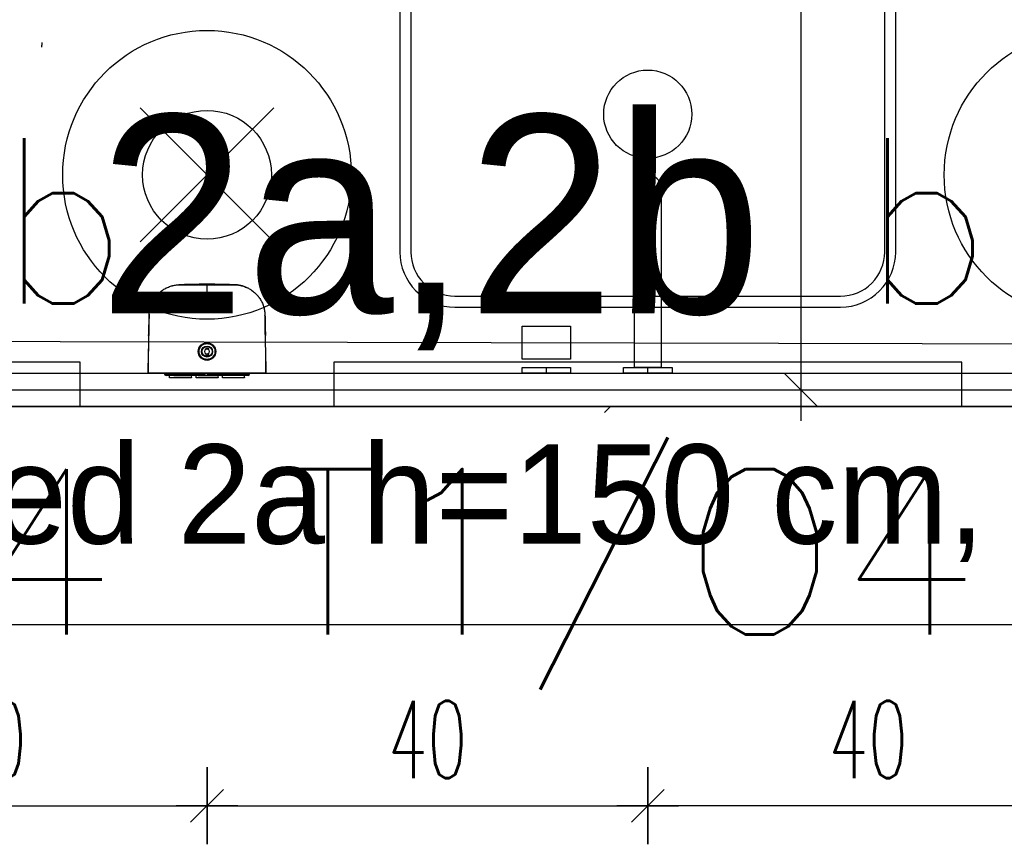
# Model space of a CAD drawing. Header units: centimetres. Extents: x -15121 to 30567, y -60641 to 0.
# Tile 214 of 256: x 10558 to 10648, y -25491 to -25416. Entities that reach past the tile are written whole.
import ezdxf
from ezdxf.enums import TextEntityAlignment as Align

# ---------------------------------------------------------------- set-up
doc = ezdxf.new("R2010")
doc.units = ezdxf.units.CM
doc.header["$LTSCALE"] = 60
for name, color, linetype in [('AIKA gniazdka łazienka', 7, 'Continuous'), ('AIKA lampy i wyłaczniki2', 150, 'Continuous'), ('AIKA lampy sanitariaty', 3, 'Continuous'), ('AIKA sanitariaty', 7, 'Continuous'), ('AIKA TYNK', 5, 'Continuous'), ('AIKA widoki wymiarowanie', 7, 'Continuous'), ('AIKA widokowe', 7, 'Continuous'), ('AIKA wymiarowanie gnaizdka rzut lobby', 7, 'Continuous'), ('AIKA ŚCIANA', 8, 'Continuous'), ('E_Gniazda wtyczkowe - Moc', 6, 'Continuous'), ('E_Gniazda wtyczkowe - Numer obwodu', 1, 'Continuous'), ('E_Gniazda wtyczkowe - Opis', 3, 'Continuous'), ('E_Oświetlenie - Numer obwodu', 1, 'Continuous'), ('E_Oświetlenie - Opis', 4, 'Continuous')]:
    doc.layers.add(name, color=color, linetype=linetype)
doc.styles.add('SIMPLEX', font='simplex', dxfattribs={"width": 0.85})
doc.styles.add('TableTextStyle', font='txt')
doc.styles.add('wymiar', font='txt.shx', dxfattribs={"width": 0.6})
doc.dimstyles.new('Dwudziestka', dxfattribs={"dimtxt": 7, "dimasz": 0.7, "dimexe": 5, "dimexo": 0, "dimgap": 2.5, "dimtad": 1, "dimtoh": 1, "dimdec": 3, "dimrnd": 0.5, "dimdsep": 46, "dimtxsty": 'wymiar', "dimblk": 'znacznik', "dimcen": 0, "dimdle": 5, "dimse1": 1, "dimse2": 1, "dimclrd": 256, "dimclre": 256, "dimclrt": 256, "dimadec": 0, "dimazin": 0, "dimtfac": 0.4, "dimtdec": 3, "dimtix": 1, "dimtofl": 0, "dimtmove": 2, "dimatfit": 3, "dimldrblk": 'znacznik', "dimfxl": 1, "dimtolj": 1, "dimarcsym": 0})

# ---------------------------------------------------------------- blocks, each defined once
blk = doc.blocks.new('SL umywalka 45')
at = {"layer": 'AIKA sanitariaty'}
for points in [[(-17.5, -17.5), (17.5, -17.5, 0.414214), (22.5, -12.5), (22.5, 12.5, 0.414214), (17.5, 17.5), (-17.5, 17.5, 0.414214), (-22.5, 12.5), (-22.5, -12.5, 0.414214)], [(-17.5, -16.5), (17.5, -16.5, 0.414214), (21.5, -12.5), (21.5, 12.5, 0.414214), (17.5, 16.5), (-17.5, 16.5, 0.414214), (-21.5, 12.5), (-21.5, -12.5, 0.414214)]]:
    blk.add_lwpolyline(points, format="xyb", close=True, dxfattribs=at)
blk.add_circle((0, 0), 4, dxfattribs=at)
blk = doc.blocks.new('E_Gniazdo Pojedyńcze 1-faz IP 44')
at = {"layer": 'E_Gniazda wtyczkowe - Moc', "style": 'SIMPLEX'}
blk.add_attdef('moc', text='', height=15, dxfattribs=at).set_placement((46.252, 24.3), align=Align.CENTER)
at = {"layer": 'E_Gniazda wtyczkowe - Numer obwodu', "style": 'SIMPLEX'}
blk.add_attdef('obwód', text='', height=15, dxfattribs=at).set_placement((-0.012, 45.53), align=Align.CENTER)
at = {"layer": 'E_Gniazda wtyczkowe - Opis', "style": 'SIMPLEX'}
blk.add_attdef('ilość', text='', height=12, dxfattribs=at).set_placement((-0.073, 27.558), align=Align.CENTER)
blk.add_attdef('h. montażu', (4.314, 3.877), '', height=10, dxfattribs=at)
blk = doc.blocks.new('opis lamp')
at = {"layer": 'E_Oświetlenie - Numer obwodu', "style": 'SIMPLEX'}
blk.add_attdef('OBWÓD', text='', height=15, dxfattribs=at).set_placement((-9.463, -1.177), align=Align.CENTER)
at = {"layer": 'E_Oświetlenie - Opis', "style": 'SIMPLEX'}
blk.add_attdef('OPIS1', (55.72, 42.771), '', height=15, dxfattribs=at)
blk = doc.blocks.new('SL dozownik góra')
at = {"layer": 'AIKA widokowe'}
for p, q in [((-9.48, -0.03), (-9.48, 0.01)), ((-9.38, -0.03), (-9.38, 0.01)), ((-9.26, 0.01), (-9.37, 0.01)), ((-9.28, 0.21), (-8.58, 0.21)), ((-8.58, 0.11), (-9.28, 0.11)), ((-9.15, 0.11), (-9.15, -0.03)), ((-8.88, 0.45), (-8.88, 0.51)), ((-8.88, 0.51), (-6.38, 0.51)), ((-8.88, 0.45), (-8.88, 0.24)), ((-8.88, 0.21), (-8.88, 0.24)), ((-8.83, -0.03), (-8.83, 0.11)), ((-8.58, 0.21), (-8.48, 0.21)), ((-8.48, 0.11), (-8.58, 0.11)), ((-8.48, 0.21), (-8.38, 0.21)), ((-8.48, 0.11), (-8.48, 0.21)), ((-8.38, 0.11), (-8.48, 0.11)), ((-8.38, 0.21), (-6.58, 0.21)), ((-8.38, 0.11), (-6.58, 0.11)), ((-6.63, 0.11), (-6.63, -0.04)), ((-6.63, 0.11), (-6.63, 0.11)), ((-6.58, 0.21), (-6.48, 0.21)), ((-6.48, 0.11), (-6.58, 0.11)), ((-6.48, 0.21), (-6.38, 0.21)), ((-6.48, 0.21), (-6.48, 0.11)), ((-6.38, 0.11), (-6.48, 0.11)), ((-6.38, 0.51), (-6.38, 0.45)), ((-6.38, 0.45), (-6.38, 0.24)), ((-6.38, 0.24), (-6.38, 0.21)), ((-6.38, 0.21), (-5.75, 0.21)), ((-5.75, 0.11), (-6.38, 0.11)), ((-6.13, 0.11), (-6.13, 0.1)), ((-6.13, 0.11), (-6.13, 0.11)), ((-6.13, 0.1), (-5.72, 0.1)), ((-5.88, 0.45), (-5.88, 0.51)), ((-5.88, 0.51), (-3.38, 0.51)), ((-5.88, 0.45), (-5.88, 0.24)), ((-5.88, 0.21), (-5.88, 0.24)), ((-3.63, 0.21), (-5.75, 0.21)), ((-5.68, 0.08), (-5.57, -0.03)), ((-5.43, -0.03), (-5.61, 0.15)), ((-4.71, 0.11), (-5.57, 0.11)), ((-5.56, 0.1), (-4.93, 0.1)), ((-4.93, 0.1), (-4.93, 0.11)), ((-4.93, 0.11), (-4.93, 0.11)), ((-4.66, 0.16), (-4.85, -0.03)), ((-3.63, 0.11), (-4.31, 0.11)), ((-3.13, 0.1), (-4.3, 0.1)), ((-3.63, 0.21), (-3.43, 0.21)), ((-3.43, 0.11), (-3.63, 0.11)), ((-3.43, 0.21), (-3.23, 0.21)), ((-3.43, 0.11), (-3.43, 0.21)), ((-3.23, 0.11), (-3.43, 0.11)), ((-3.38, 0.51), (-3.38, 0.45)), ((-3.38, 0.45), (-3.38, 0.24)), ((-3.38, 0.24), (-3.38, 0.21)), ((-3.23, 0.21), (-2.88, 0.21)), ((-2.88, 0.11), (-3.23, 0.11)), ((-3.13, 0.11), (-3.13, 0.1)), ((-3.13, 0.11), (-3.13, 0.11)), ((-2.88, 0.45), (-2.88, 0.51)), ((-2.88, 0.51), (-0.38, 0.51)), ((-2.88, 0.45), (-2.88, 0.24)), ((-2.88, 0.21), (-2.88, 0.24)), ((-2.88, 0.21), (-2.78, 0.21)), ((-2.88, 0.11), (-2.78, 0.11)), ((-2.78, 0.21), (-2.68, 0.21)), ((-2.78, 0.21), (-2.78, 0.11)), ((-2.78, 0.11), (-2.68, 0.11)), ((-0.88, 0.21), (-2.68, 0.21)), ((-0.88, 0.11), (-2.68, 0.11)), ((-2.63, 0.11), (-2.63, -0.04)), ((-2.63, 0.11), (-2.63, 0.11)), ((-0.88, 0.21), (-0.78, 0.21)), ((-0.88, 0.11), (-0.78, 0.11)), ((-0.78, 0.21), (-0.68, 0.21)), ((-0.78, 0.11), (-0.78, 0.21)), ((-0.78, 0.11), (-0.68, 0.11)), ((-0.68, 0.21), (0.02, 0.21)), ((0.02, 0.11), (-0.68, 0.11)), ((-0.43, 0.11), (-0.43, -0.03)), ((-0.38, 0.51), (-0.38, 0.45)), ((-0.38, 0.45), (-0.38, 0.24)), ((-0.38, 0.24), (-0.38, 0.21)), ((-0.11, 0.11), (-0.11, -0.03)), ((0.11, 0.01), (0, 0.01)), ((0.12, 0.01), (0.12, -0.03)), ((0.22, 0.01), (0.22, -0.03)), ((-4.75, -2.24), (-4.75, -2.09)), ((-4.5, -2.09), (-4.75, -2.09)), ((-4.5, -2.24), (-4.5, -2.09)), ((-4.75, -2.26), (-4.75, -2.24)), ((-4.75, -2.73), (-4.75, -2.71)), ((-4.75, -2.89), (-4.75, -2.73)), ((-4.5, -2.89), (-4.75, -2.89)), ((-4.5, -2.24), (-4.5, -2.26)), ((-4.5, -2.71), (-4.5, -2.73)), ((-4.5, -2.89), (-4.5, -2.73)), ((-11.26, -4.31), (-11.26, -4.31)), ((2, -4.31), (2, -4.31)), ((-11.24, -5.15), (-11.24, -5.15)), ((1.98, -5.15), (1.98, -5.15)), ((-11.21, -6.37), (-11.21, -6.52)), ((-11.21, -6.38), (-11.21, -6.5))]:
    blk.add_line(p, q, dxfattribs=at)
for radius in [1, 0.9, 0.625, 0.575]:
    blk.add_circle((-4.63, -2.49), radius, dxfattribs=at)
for centre, radius, start, end in [((-9.28, 0.01), 0.2, 90, 180), ((-9.28, 0.01), 0.1, 90, 180), ((-9.37, 0), 0.009, 90, 180), ((-9.26, 0), 0.009, 0, 90), ((-5.75, 0.01), 0.2, 45, 90), ((-5.75, 0.01), 0.1, 45, 90), ((-4.59, 0.09), 0.1, 85.8328, 135), ((-4.63, -0.46), 0.65, 42.186, 85.8328), ((0, 0), 0.009, 90, 180), ((0.02, 0.01), 0.2, 0, 90), ((0.02, 0.01), 0.1, 0, 90), ((0.11, 0), 0.009, 0, 90), ((-4.63, -2.49), 0.256, 60.7941, 119.2059), ((-4.63, -2.49), 0.275, 117.0357, 242.9643), ((-4.63, -2.49), 0.256, 240.7941, 299.2059), ((-4.63, -2.49), 0.275, 297.0357, 62.9643), ((-11.24, -4.31), 0.02, 182.1155, 232.6601), ((1.98, -4.31), 0.02, 307.0927, 359.643), ((-11.22, -5.15), 0.02, 141.303, 181.3577), ((1.96, -5.15), 0.02, 358.8409, 39.0533), ((-7.68, -6.49), 3.52, 180.5, 180.9111), ((-1.57, -6.49), 3.52, 356.2472, 359.5), ((-1.57, -6.49), 3.52, 356.0961, 359.4538)]:
    blk.add_arc(centre, radius, start, end, dxfattribs=at)
for points, degree in [([(-11.35, -0.03), (-11.35, -0.03), (-11.27, -0.03)], 2), ([(-10.88, -0.04), (-11.01, -0.03), (-11.13, -0.03), (-11.26, -0.03)], 3), ([(-10.29, -0.03), (-7.46, -0.03), (-4.63, -0.03)], 2), ([(-4.63, -0.03), (-1.8, -0.03), (1.03, -0.03)], 2), ([(2, -0.03), (1.87, -0.03), (1.75, -0.03), (1.63, -0.04)], 3), ([(2.02, -0.03), (2.09, -0.03), (2.09, -0.03)], 2), ([(-0.02, -9.7), (0, -9.69), (0.01, -9.69), (0.03, -9.68)], 3)]:
    blk.add_open_spline(points, degree=degree, dxfattribs=at)
for points, knots in [([(-11.35, -0.03), (-11.35, -0.27), (-11.33, -0.75), (-11.32, -1.44), (-11.31, -2.07), (-11.29, -2.65), (-11.28, -3.16), (-11.27, -3.62), (-11.26, -4), (-11.26, -4.22), (-11.26, -4.31)], [0, 0, 0, 0, 0.174298, 0.335211, 0.482738, 0.616879, 0.737634, 0.845004, 0.938988, 1, 1, 1, 1]), ([(-11.27, -0.03), (-11.27, -0.03), (-11.27, -0.03), (-11.26, -0.03), (-11.26, -0.03), (-11.25, -0.03), (-11.24, -0.03), (-11.22, -0.03), (-11.22, -0.03), (-11.21, -0.03), (-11.2, -0.03), (-11.18, -0.03), (-11.17, -0.03), (-11.14, -0.03), (-11.12, -0.03), (-11.09, -0.03), (-11.07, -0.03), (-11.04, -0.03), (-11.04, -0.03), (-11.03, -0.03), (-11.01, -0.03), (-10.99, -0.03), (-10.96, -0.03), (-10.91, -0.03), (-10.86, -0.03), (-10.82, -0.03), (-10.81, -0.03), (-10.79, -0.03), (-10.78, -0.03), (-10.77, -0.03), (-10.76, -0.03), (-10.73, -0.03), (-10.7, -0.03), (-10.64, -0.03), (-10.61, -0.03), (-10.55, -0.03), (-10.52, -0.03), (-10.48, -0.03), (-10.47, -0.03), (-10.45, -0.03), (-10.43, -0.03), (-10.4, -0.03), (-10.36, -0.03), (-10.32, -0.03), (-10.29, -0.03)], [0, 0, 0, 0, 0.0625, 0.0625, 0.125, 0.125, 0.1875, 0.1875, 0.21875, 0.21875, 0.25, 0.25, 0.3125, 0.3125, 0.375, 0.375, 0.4375, 0.4375, 0.453125, 0.453125, 0.46875, 0.5, 0.5, 0.5625, 0.625, 0.625, 0.65625, 0.65625, 0.671875, 0.671875, 0.6875, 0.6875, 0.75, 0.75, 0.8125, 0.8125, 0.875, 0.875, 0.890625, 0.890625, 0.90625, 0.9375, 0.9375, 1, 1, 1, 1]), ([(-4.63, -10.06), (-5.26, -10.06), (-5.9, -10.06), (-6.69, -10.06), (-6.93, -10.06), (-7.21, -10.06), (-7.33, -10.06), (-7.41, -10.06), (-7.45, -10.06), (-7.53, -10.06), (-7.59, -10.06), (-7.65, -10.06), (-7.68, -10.06), (-7.7, -10.06), (-7.76, -10.06), (-7.8, -10.05), (-7.86, -10.05), (-7.88, -10.05), (-7.92, -10.05), (-7.94, -10.05), (-8.04, -10.04), (-8.12, -10.03), (-8.28, -10.01), (-8.35, -10), (-8.47, -9.97), (-8.51, -9.96), (-8.57, -9.95), (-8.58, -9.94), (-8.62, -9.93), (-8.64, -9.93), (-8.74, -9.9), (-8.81, -9.88), (-8.96, -9.82), (-9.03, -9.79), (-9.18, -9.73), (-9.25, -9.7), (-9.39, -9.63), (-9.46, -9.59), (-9.56, -9.53), (-9.59, -9.5), (-9.64, -9.47), (-9.66, -9.46), (-9.69, -9.44), (-9.71, -9.43), (-9.79, -9.37), (-9.85, -9.32), (-9.97, -9.22), (-10.03, -9.17), (-10.15, -9.07), (-10.2, -9.01), (-10.31, -8.9), (-10.36, -8.84), (-10.44, -8.74), (-10.46, -8.71), (-10.49, -8.67), (-10.5, -8.67), (-10.51, -8.65), (-10.53, -8.63), (-10.54, -8.6), (-10.6, -8.52), (-10.64, -8.46), (-10.73, -8.32), (-10.8, -8.19), (-10.87, -8.04), (-10.94, -7.9), (-10.97, -7.83), (-11.01, -7.72), (-11.02, -7.68), (-11.03, -7.63), (-11.04, -7.62), (-11.04, -7.6), (-11.05, -7.58), (-11.06, -7.55), (-11.09, -7.45), (-11.11, -7.38), (-11.14, -7.22), (-11.15, -7.15), (-11.18, -6.99), (-11.19, -6.91), (-11.2, -6.8), (-11.2, -6.76), (-11.2, -6.7), (-11.2, -6.68), (-11.2, -6.64), (-11.2, -6.62), (-11.2, -6.58), (-11.2, -6.56), (-11.21, -6.52), (-11.21, -6.49), (-11.21, -6.45), (-11.21, -6.41), (-11.21, -6.39), (-11.21, -6.33), (-11.21, -6.29), (-11.21, -6.21), (-11.21, -6.17), (-11.21, -5.98), (-11.21, -5.82), (-11.22, -5.04), (-11.23, -4.41), (-11.24, -3.16), (-11.25, -2.53), (-11.26, -1.28), (-11.27, -0.65), (-11.27, -0.03)], [0, 0, 0, 0, 0.125, 0.125, 0.15625, 0.171875, 0.179687, 0.179687, 0.1875, 0.1875, 0.195312, 0.199219, 0.199219, 0.203125, 0.203125, 0.210937, 0.210937, 0.214844, 0.214844, 0.21875, 0.21875, 0.234375, 0.234375, 0.25, 0.25, 0.257812, 0.257812, 0.261719, 0.261719, 0.265625, 0.265625, 0.28125, 0.28125, 0.296875, 0.296875, 0.3125, 0.3125, 0.328125, 0.328125, 0.335937, 0.335937, 0.339844, 0.339844, 0.34375, 0.34375, 0.359375, 0.359375, 0.375, 0.375, 0.390625, 0.390625, 0.40625, 0.40625, 0.414062, 0.414062, 0.416016, 0.416016, 0.417969, 0.421875, 0.421875, 0.4375, 0.4375, 0.453125, 0.46875, 0.46875, 0.484375, 0.484375, 0.492187, 0.492187, 0.494141, 0.494141, 0.496094, 0.5, 0.5, 0.515625, 0.515625, 0.53125, 0.53125, 0.546875, 0.546875, 0.554687, 0.554687, 0.558594, 0.558594, 0.5625, 0.5625, 0.566406, 0.566406, 0.570312, 0.574219, 0.574219, 0.578125, 0.578125, 0.585937, 0.585937, 0.59375, 0.59375, 0.625, 0.625, 0.75, 0.75, 0.875, 0.875, 1, 1, 1, 1]), ([(2.02, -0.03), (2.01, -0.65), (2, -1.28), (1.99, -2.53), (1.98, -3.16), (1.97, -4.41), (1.96, -5.04), (1.95, -5.82), (1.95, -5.98), (1.95, -6.17), (1.95, -6.21), (1.95, -6.29), (1.95, -6.33), (1.95, -6.39), (1.95, -6.41), (1.95, -6.45), (1.95, -6.49), (1.95, -6.52), (1.95, -6.56), (1.95, -6.58), (1.95, -6.62), (1.95, -6.64), (1.94, -6.68), (1.94, -6.7), (1.94, -6.76), (1.94, -6.8), (1.93, -6.91), (1.92, -6.99), (1.9, -7.15), (1.88, -7.22), (1.85, -7.38), (1.83, -7.45), (1.8, -7.55), (1.79, -7.58), (1.79, -7.6), (1.78, -7.62), (1.78, -7.63), (1.76, -7.68), (1.75, -7.72), (1.71, -7.83), (1.68, -7.9), (1.61, -8.04), (1.55, -8.19), (1.47, -8.32), (1.39, -8.46), (1.34, -8.52), (1.29, -8.6), (1.27, -8.63), (1.25, -8.65), (1.24, -8.67), (1.23, -8.67), (1.2, -8.71), (1.18, -8.74), (1.1, -8.84), (1.05, -8.9), (0.94, -9.01), (0.89, -9.07), (0.77, -9.17), (0.71, -9.22), (0.59, -9.32), (0.53, -9.37), (0.45, -9.43), (0.43, -9.44), (0.4, -9.46), (0.38, -9.47), (0.33, -9.5), (0.3, -9.53), (0.2, -9.59), (0.13, -9.63), (-0.01, -9.7), (-0.08, -9.73), (-0.22, -9.79), (-0.3, -9.82), (-0.45, -9.88), (-0.52, -9.9), (-0.62, -9.93), (-0.64, -9.93), (-0.67, -9.94), (-0.69, -9.95), (-0.75, -9.96), (-0.79, -9.97), (-0.91, -10), (-0.98, -10.01), (-1.14, -10.03), (-1.22, -10.04), (-1.32, -10.05), (-1.34, -10.05), (-1.38, -10.05), (-1.39, -10.05), (-1.45, -10.05), (-1.49, -10.06), (-1.55, -10.06), (-1.57, -10.06), (-1.61, -10.06), (-1.67, -10.06), (-1.73, -10.06), (-1.81, -10.06), (-1.85, -10.06), (-1.93, -10.06), (-2.05, -10.06), (-2.33, -10.06), (-2.57, -10.06), (-3.36, -10.06), (-3.99, -10.06), (-4.63, -10.06)], [0, 0, 0, 0, 0.125, 0.125, 0.25, 0.25, 0.375, 0.375, 0.40625, 0.40625, 0.414063, 0.414063, 0.421875, 0.421875, 0.425781, 0.425781, 0.429688, 0.433594, 0.433594, 0.4375, 0.4375, 0.441406, 0.441406, 0.445313, 0.445313, 0.453125, 0.453125, 0.46875, 0.46875, 0.484375, 0.484375, 0.5, 0.5, 0.503906, 0.505859, 0.505859, 0.507813, 0.507813, 0.515625, 0.515625, 0.53125, 0.53125, 0.546875, 0.5625, 0.5625, 0.578125, 0.578125, 0.582031, 0.583984, 0.583984, 0.585938, 0.585938, 0.59375, 0.59375, 0.609375, 0.609375, 0.625, 0.625, 0.640625, 0.640625, 0.65625, 0.65625, 0.660156, 0.660156, 0.664063, 0.664063, 0.671875, 0.671875, 0.6875, 0.6875, 0.703125, 0.703125, 0.71875, 0.71875, 0.734375, 0.734375, 0.738281, 0.738281, 0.742188, 0.742188, 0.75, 0.75, 0.765625, 0.765625, 0.78125, 0.78125, 0.785156, 0.785156, 0.789063, 0.789063, 0.796875, 0.796875, 0.800781, 0.800781, 0.804688, 0.8125, 0.8125, 0.820313, 0.820313, 0.828125, 0.84375, 0.875, 0.875, 1, 1, 1, 1]), ([(1.03, -0.03), (1.07, -0.03), (1.1, -0.03), (1.15, -0.03), (1.17, -0.03), (1.19, -0.03), (1.21, -0.03), (1.22, -0.03), (1.26, -0.03), (1.29, -0.03), (1.35, -0.03), (1.38, -0.03), (1.44, -0.03), (1.47, -0.03), (1.5, -0.03), (1.51, -0.03), (1.52, -0.03), (1.53, -0.03), (1.55, -0.03), (1.56, -0.03), (1.6, -0.03), (1.66, -0.03), (1.7, -0.03), (1.74, -0.03), (1.75, -0.03), (1.77, -0.03), (1.78, -0.03), (1.78, -0.03), (1.81, -0.03), (1.83, -0.03), (1.86, -0.03), (1.88, -0.03), (1.91, -0.03), (1.93, -0.03), (1.94, -0.03), (1.95, -0.03), (1.96, -0.03), (1.97, -0.03), (1.98, -0.03), (1.99, -0.03), (2, -0.03), (2.01, -0.03), (2.01, -0.03), (2.02, -0.03), (2.02, -0.03)], [0, 0, 0, 0, 0.0625, 0.0625, 0.09375, 0.109375, 0.109375, 0.125, 0.125, 0.1875, 0.1875, 0.25, 0.25, 0.3125, 0.3125, 0.328125, 0.328125, 0.34375, 0.34375, 0.375, 0.375, 0.4375, 0.5, 0.5, 0.53125, 0.546875, 0.546875, 0.5625, 0.5625, 0.625, 0.625, 0.6875, 0.6875, 0.75, 0.75, 0.78125, 0.78125, 0.8125, 0.8125, 0.875, 0.875, 0.9375, 0.9375, 1, 1, 1, 1]), ([(2, -4.31), (2, -4.28), (2, -4.08), (2.01, -3.68), (2.02, -3.07), (2.04, -2.41), (2.06, -1.67), (2.07, -0.87), (2.09, -0.32), (2.09, -0.03)], [0, 0, 0, 0, 0.017073, 0.142038, 0.282546, 0.438596, 0.610188, 0.797323, 1, 1, 1, 1]), ([(-11.25, -4.31), (-11.25, -4.31), (-11.25, -4.31), (-11.25, -4.31), (-11.25, -4.31), (-11.25, -4.31), (-11.25, -4.31), (-11.25, -4.31), (-11.25, -4.32), (-11.25, -4.32), (-11.25, -4.33), (-11.25, -4.34), (-11.25, -4.34), (-11.25, -4.35), (-11.25, -4.35), (-11.25, -4.36), (-11.25, -4.38), (-11.25, -4.39), (-11.25, -4.41), (-11.25, -4.41), (-11.24, -4.42), (-11.24, -4.42), (-11.24, -4.43), (-11.24, -4.44), (-11.24, -4.45), (-11.24, -4.47), (-11.24, -4.49), (-11.24, -4.52), (-11.24, -4.53), (-11.24, -4.53), (-11.24, -4.54), (-11.24, -4.54), (-11.24, -4.55), (-11.24, -4.56), (-11.24, -4.58), (-11.24, -4.6), (-11.24, -4.63), (-11.24, -4.65), (-11.24, -4.66), (-11.24, -4.67), (-11.24, -4.68), (-11.24, -4.68), (-11.24, -4.7), (-11.24, -4.71), (-11.24, -4.74), (-11.24, -4.75), (-11.24, -4.78), (-11.24, -4.79), (-11.24, -4.82), (-11.24, -4.82), (-11.24, -4.84), (-11.24, -4.84), (-11.24, -4.86), (-11.24, -4.89), (-11.24, -4.91), (-11.23, -4.93), (-11.23, -4.94), (-11.23, -4.95), (-11.23, -4.95), (-11.23, -4.95), (-11.23, -4.97), (-11.23, -4.99), (-11.23, -5.01), (-11.23, -5.03), (-11.23, -5.04), (-11.23, -5.05), (-11.23, -5.06), (-11.23, -5.06), (-11.23, -5.07), (-11.23, -5.07), (-11.23, -5.08), (-11.23, -5.1), (-11.23, -5.11), (-11.23, -5.12), (-11.23, -5.12), (-11.23, -5.12), (-11.23, -5.12), (-11.23, -5.13), (-11.23, -5.13), (-11.23, -5.13), (-11.23, -5.14), (-11.23, -5.14), (-11.23, -5.15), (-11.23, -5.15), (-11.23, -5.15)], [0, 0, 0, 0, 0.03125, 0.03125, 0.039062, 0.039062, 0.046875, 0.0625, 0.0625, 0.09375, 0.125, 0.125, 0.140625, 0.140625, 0.15625, 0.15625, 0.1875, 0.21875, 0.21875, 0.234375, 0.242187, 0.242187, 0.25, 0.25, 0.28125, 0.28125, 0.3125, 0.34375, 0.34375, 0.351562, 0.351562, 0.359375, 0.359375, 0.375, 0.375, 0.40625, 0.4375, 0.4375, 0.453125, 0.460937, 0.460937, 0.46875, 0.46875, 0.5, 0.5, 0.53125, 0.53125, 0.5625, 0.5625, 0.578125, 0.578125, 0.59375, 0.59375, 0.625, 0.65625, 0.65625, 0.671875, 0.671875, 0.679687, 0.679687, 0.6875, 0.71875, 0.75, 0.75, 0.78125, 0.78125, 0.789062, 0.789062, 0.796875, 0.8125, 0.8125, 0.84375, 0.875, 0.875, 0.890625, 0.890625, 0.898437, 0.898437, 0.90625, 0.90625, 0.9375, 0.96875, 0.96875, 1, 1, 1, 1]), ([(-11.24, -5.15), (-11.24, -5.15), (-11.24, -5.15), (-11.24, -5.14), (-11.24, -5.14), (-11.24, -5.14), (-11.24, -5.14), (-11.24, -5.14), (-11.24, -5.14), (-11.24, -5.13), (-11.24, -5.12), (-11.24, -5.11), (-11.24, -5.11), (-11.24, -5.1), (-11.24, -5.1), (-11.24, -5.09), (-11.24, -5.08), (-11.24, -5.06), (-11.24, -5.05), (-11.24, -5.04), (-11.24, -5.03), (-11.24, -5.03), (-11.24, -5.03), (-11.24, -5.01), (-11.24, -5), (-11.24, -4.98), (-11.24, -4.96), (-11.24, -4.94), (-11.24, -4.92), (-11.24, -4.92), (-11.24, -4.91), (-11.24, -4.91), (-11.24, -4.9), (-11.24, -4.89), (-11.24, -4.87), (-11.24, -4.85), (-11.24, -4.82), (-11.24, -4.8), (-11.24, -4.79), (-11.24, -4.78), (-11.24, -4.77), (-11.24, -4.77), (-11.24, -4.75), (-11.24, -4.74), (-11.25, -4.71), (-11.25, -4.7), (-11.25, -4.67), (-11.25, -4.66), (-11.25, -4.64), (-11.25, -4.63), (-11.25, -4.62), (-11.25, -4.61), (-11.25, -4.59), (-11.25, -4.57), (-11.25, -4.54), (-11.25, -4.52), (-11.25, -4.52), (-11.25, -4.51), (-11.25, -4.5), (-11.25, -4.5), (-11.25, -4.48), (-11.25, -4.46), (-11.25, -4.44), (-11.25, -4.42), (-11.25, -4.41), (-11.25, -4.4), (-11.25, -4.4), (-11.25, -4.39), (-11.25, -4.39), (-11.25, -4.38), (-11.25, -4.37), (-11.25, -4.36), (-11.25, -4.34), (-11.25, -4.34), (-11.25, -4.33), (-11.25, -4.33), (-11.25, -4.33), (-11.25, -4.33), (-11.25, -4.33), (-11.25, -4.32), (-11.25, -4.31), (-11.25, -4.31), (-11.25, -4.31), (-11.25, -4.31), (-11.25, -4.31)], [0, 0, 0, 0, 0.023159, 0.023159, 0.031037, 0.031037, 0.038915, 0.05467, 0.05467, 0.086181, 0.117692, 0.117692, 0.133448, 0.133448, 0.149203, 0.149203, 0.180714, 0.212225, 0.212225, 0.227981, 0.235858, 0.235858, 0.243736, 0.243736, 0.275247, 0.275247, 0.306758, 0.338269, 0.338269, 0.346147, 0.346147, 0.354025, 0.354025, 0.36978, 0.36978, 0.401291, 0.432802, 0.432802, 0.448558, 0.456435, 0.456435, 0.464313, 0.464313, 0.495824, 0.495824, 0.527335, 0.527335, 0.558846, 0.558846, 0.574602, 0.574602, 0.590357, 0.590357, 0.621868, 0.653379, 0.653379, 0.669135, 0.669135, 0.677012, 0.677012, 0.68489, 0.716401, 0.747912, 0.747912, 0.779423, 0.779423, 0.787301, 0.787301, 0.795179, 0.810934, 0.810934, 0.842445, 0.873956, 0.873956, 0.889712, 0.889712, 0.897589, 0.897589, 0.905467, 0.905467, 0.936978, 0.968489, 0.968489, 1, 1, 1, 1]), ([(1.97, -5.15), (1.97, -5.15), (1.97, -5.15), (1.97, -5.14), (1.97, -5.14), (1.97, -5.13), (1.97, -5.13), (1.97, -5.13), (1.97, -5.12), (1.97, -5.12), (1.97, -5.12), (1.97, -5.12), (1.97, -5.11), (1.97, -5.1), (1.97, -5.08), (1.97, -5.07), (1.97, -5.07), (1.97, -5.06), (1.97, -5.06), (1.97, -5.05), (1.98, -5.04), (1.98, -5.03), (1.98, -5.01), (1.98, -4.99), (1.98, -4.97), (1.98, -4.95), (1.98, -4.95), (1.98, -4.95), (1.98, -4.94), (1.98, -4.93), (1.98, -4.91), (1.98, -4.89), (1.98, -4.86), (1.98, -4.84), (1.98, -4.84), (1.98, -4.82), (1.98, -4.82), (1.98, -4.79), (1.98, -4.78), (1.98, -4.75), (1.98, -4.74), (1.98, -4.71), (1.98, -4.7), (1.98, -4.68), (1.98, -4.68), (1.98, -4.67), (1.98, -4.66), (1.98, -4.65), (1.98, -4.63), (1.98, -4.6), (1.98, -4.58), (1.98, -4.56), (1.98, -4.55), (1.98, -4.54), (1.98, -4.54), (1.98, -4.53), (1.98, -4.53), (1.98, -4.52), (1.99, -4.49), (1.99, -4.47), (1.99, -4.45), (1.99, -4.44), (1.99, -4.43), (1.99, -4.42), (1.99, -4.42), (1.99, -4.41), (1.99, -4.41), (1.99, -4.39), (1.99, -4.38), (1.99, -4.36), (1.99, -4.35), (1.99, -4.35), (1.99, -4.34), (1.99, -4.34), (1.99, -4.33), (1.99, -4.32), (1.99, -4.32), (1.99, -4.31), (1.99, -4.31), (1.99, -4.31), (1.99, -4.31), (1.99, -4.31), (1.99, -4.31), (1.99, -4.31), (1.99, -4.31)], [0, 0, 0, 0, 0.03125, 0.03125, 0.0625, 0.09375, 0.09375, 0.101563, 0.101563, 0.109375, 0.109375, 0.125, 0.125, 0.15625, 0.1875, 0.1875, 0.203125, 0.210938, 0.210938, 0.21875, 0.21875, 0.25, 0.25, 0.28125, 0.3125, 0.320313, 0.320313, 0.328125, 0.328125, 0.34375, 0.34375, 0.375, 0.40625, 0.40625, 0.421875, 0.421875, 0.4375, 0.4375, 0.46875, 0.46875, 0.5, 0.5, 0.53125, 0.53125, 0.539063, 0.539063, 0.546875, 0.5625, 0.5625, 0.59375, 0.625, 0.625, 0.640625, 0.640625, 0.648438, 0.648438, 0.65625, 0.65625, 0.6875, 0.71875, 0.71875, 0.75, 0.75, 0.757813, 0.757813, 0.765625, 0.78125, 0.78125, 0.8125, 0.84375, 0.84375, 0.859375, 0.859375, 0.875, 0.875, 0.90625, 0.9375, 0.9375, 0.953125, 0.960938, 0.960938, 0.96875, 0.96875, 1, 1, 1, 1]), ([(2, -4.31), (2, -4.31), (2, -4.31), (2, -4.31), (2, -4.31), (2, -4.32), (2, -4.33), (2, -4.33), (2, -4.33), (2, -4.33), (2, -4.33), (2, -4.34), (2, -4.34), (2, -4.36), (1.99, -4.37), (1.99, -4.38), (1.99, -4.39), (1.99, -4.39), (1.99, -4.4), (1.99, -4.4), (1.99, -4.41), (1.99, -4.42), (1.99, -4.44), (1.99, -4.46), (1.99, -4.48), (1.99, -4.5), (1.99, -4.5), (1.99, -4.51), (1.99, -4.52), (1.99, -4.52), (1.99, -4.54), (1.99, -4.57), (1.99, -4.59), (1.99, -4.61), (1.99, -4.62), (1.99, -4.63), (1.99, -4.64), (1.99, -4.66), (1.99, -4.67), (1.99, -4.7), (1.99, -4.71), (1.99, -4.74), (1.99, -4.75), (1.99, -4.77), (1.99, -4.77), (1.99, -4.78), (1.99, -4.79), (1.99, -4.8), (1.98, -4.82), (1.98, -4.85), (1.98, -4.87), (1.98, -4.89), (1.98, -4.9), (1.98, -4.91), (1.98, -4.91), (1.98, -4.92), (1.98, -4.92), (1.98, -4.94), (1.98, -4.96), (1.98, -4.98), (1.98, -5), (1.98, -5.01), (1.98, -5.03), (1.98, -5.03), (1.98, -5.03), (1.98, -5.04), (1.98, -5.05), (1.98, -5.06), (1.98, -5.08), (1.98, -5.09), (1.98, -5.1), (1.98, -5.1), (1.98, -5.11), (1.98, -5.11), (1.98, -5.12), (1.98, -5.13), (1.98, -5.14), (1.98, -5.14), (1.98, -5.14), (1.98, -5.14), (1.98, -5.14), (1.98, -5.14), (1.98, -5.15), (1.98, -5.15), (1.98, -5.15)], [0, 0, 0, 0, 0.03178, 0.03178, 0.063561, 0.095341, 0.095341, 0.103286, 0.103286, 0.111231, 0.111231, 0.127121, 0.127121, 0.158902, 0.190682, 0.190682, 0.206572, 0.214517, 0.214517, 0.222462, 0.222462, 0.254243, 0.254243, 0.286023, 0.317803, 0.325748, 0.325748, 0.333693, 0.333693, 0.349583, 0.349583, 0.381364, 0.413144, 0.413144, 0.429034, 0.429034, 0.444924, 0.444924, 0.476705, 0.476705, 0.508485, 0.508485, 0.540265, 0.540265, 0.54821, 0.54821, 0.556156, 0.572046, 0.572046, 0.603826, 0.635606, 0.635606, 0.651496, 0.651496, 0.659442, 0.659442, 0.667387, 0.667387, 0.699167, 0.730947, 0.730947, 0.762728, 0.762728, 0.770673, 0.770673, 0.778618, 0.794508, 0.794508, 0.826288, 0.858069, 0.858069, 0.873959, 0.873959, 0.889849, 0.889849, 0.921629, 0.953409, 0.953409, 0.9693, 0.977245, 0.977245, 0.98519, 0.98519, 1, 1, 1, 1]), ([(-11.24, -5.15), (-11.24, -5.15), (-11.24, -5.18), (-11.23, -5.23), (-11.23, -5.29), (-11.23, -5.35), (-11.23, -5.43), (-11.23, -5.52), (-11.23, -5.6), (-11.22, -5.68), (-11.22, -5.77), (-11.22, -5.85), (-11.22, -5.93), (-11.22, -6.01), (-11.22, -6.08), (-11.21, -6.15), (-11.21, -6.22), (-11.21, -6.28), (-11.21, -6.34), (-11.21, -6.4), (-11.21, -6.45), (-11.21, -6.5), (-11.21, -6.55), (-11.2, -6.58), (-11.2, -6.61), (-11.2, -6.62)], [0, 0, 0, 0, 0.001486, 0.007177, 0.011069, 0.015278, 0.025345, 0.038385, 0.054841, 0.074931, 0.098773, 0.130706, 0.167697, 0.209788, 0.257008, 0.309376, 0.366907, 0.429612, 0.497499, 0.570576, 0.648846, 0.732314, 0.820984, 0.914859, 1, 1, 1, 1]), ([(1.95, -6.62), (1.95, -6.62), (1.95, -6.61), (1.95, -6.6), (1.95, -6.58), (1.95, -6.56), (1.95, -6.55), (1.95, -6.53), (1.95, -6.5), (1.95, -6.48), (1.95, -6.46), (1.95, -6.43), (1.95, -6.4), (1.95, -6.37), (1.95, -6.34), (1.95, -6.31), (1.95, -6.28), (1.95, -6.24), (1.95, -6.21), (1.96, -6.18), (1.96, -6.16), (1.96, -6.14), (1.96, -6.13), (1.96, -6.11), (1.96, -6.08), (1.96, -6.02), (1.96, -5.94), (1.96, -5.83), (1.97, -5.66), (1.97, -5.43), (1.98, -5.24), (1.98, -5.15)], [0, 0, 0, 0, 0.083134, 0.174265, 0.26017, 0.340849, 0.416304, 0.486534, 0.551541, 0.611325, 0.665887, 0.71523, 0.759355, 0.798265, 0.831967, 0.860466, 0.881145, 0.897866, 0.910656, 0.919582, 0.922656, 0.924885, 0.92574, 0.92648, 0.928779, 0.933035, 0.939253, 0.947434, 0.957578, 0.977893, 1, 1, 1, 1]), ([(-9.29, -9.68), (-9.17, -9.74), (-8.93, -9.84), (-8.56, -9.96), (-8.17, -10.03), (-7.78, -10.06), (-7.38, -10.07), (-6.33, -10.1), (-5.42, -10.12), (-4.63, -10.12)], [0, 0, 0, 0, 0.083303, 0.166609, 0.249917, 0.333224, 0.416576, 0.499923, 1, 1, 1, 1]), ([(-4.63, -9.07), (-4.63, -9.1), (-4.63, -9.14), (-4.63, -9.2), (-4.63, -9.23), (-4.63, -9.3), (-4.63, -9.33), (-4.63, -9.37), (-4.63, -9.37), (-4.63, -9.39), (-4.63, -9.4), (-4.63, -9.42), (-4.63, -9.44), (-4.63, -9.48), (-4.63, -9.54), (-4.63, -9.59), (-4.63, -9.63), (-4.63, -9.65), (-4.63, -9.67), (-4.63, -9.68), (-4.63, -9.69), (-4.63, -9.69), (-4.63, -9.7), (-4.63, -9.72), (-4.63, -9.75), (-4.63, -9.79), (-4.63, -9.82), (-4.63, -9.86), (-4.63, -9.88), (-4.63, -9.9), (-4.63, -9.91), (-4.63, -9.91), (-4.63, -9.92), (-4.63, -9.92), (-4.63, -9.93), (-4.63, -9.94), (-4.63, -9.96), (-4.63, -9.99), (-4.63, -10.01), (-4.63, -10.02), (-4.63, -10.03), (-4.63, -10.03), (-4.63, -10.04), (-4.63, -10.04), (-4.63, -10.04), (-4.63, -10.05), (-4.63, -10.06), (-4.63, -10.06), (-4.63, -10.06)], [0, 0, 0, 0, 0.0625, 0.0625, 0.125, 0.125, 0.1875, 0.1875, 0.203125, 0.203125, 0.21875, 0.21875, 0.25, 0.25, 0.3125, 0.375, 0.375, 0.40625, 0.40625, 0.421875, 0.429687, 0.429687, 0.4375, 0.4375, 0.5, 0.5, 0.5625, 0.5625, 0.625, 0.625, 0.640625, 0.648438, 0.648438, 0.65625, 0.65625, 0.6875, 0.6875, 0.75, 0.8125, 0.8125, 0.84375, 0.84375, 0.859375, 0.859375, 0.875, 0.875, 0.9375, 1, 1, 1, 1]), ([(-4.63, -10.12), (-3.84, -10.12), (-2.92, -10.1), (-1.88, -10.07), (-1.6, -10.06), (-1.45, -10.05), (-1.44, -10.05)], [0, 0, 0, 0, 0.740066, 0.863413, 0.986765, 1, 1, 1, 1])]:
    blk.add_open_spline(points, degree=3, knots=knots, dxfattribs=at)
blk = doc.blocks.new('znacznik')
at = {"color": 0}
for points in [[(0, -5), (0, 5)], [(-4, 0), (4, 0)]]:
    blk.add_lwpolyline(points, dxfattribs=at)
at = {"color": 1}
blk.add_lwpolyline([(-2.12, -2.12), (2.12, 2.12)], dxfattribs=at)
blk = doc.blocks.new('*D6578')
at = {"layer": 'AIKA widoki wymiarowanie', "lineweight": -2, "transparency": 16777216}
blk.add_line((10629.048, -25360.587), (10629.048, -25449.187), dxfattribs=at)
at = {"layer": 'Defpoints', "color": 0, "transparency": 16777216}
for p in [(10609.749, -25359.887), (10629.048, -25449.887), (10629.048, -25449.887)]:
    blk.add_point(p, dxfattribs=at)
at = {"layer": 'AIKA widoki wymiarowanie', "lineweight": -2, "transparency": 16777216, "xscale": 0.7, "yscale": 0.7, "zscale": 0.7}
for p, rotation in [((10629.048, -25359.887), 90), ((10629.048, -25449.887), 270)]:
    blk.add_blockref('znacznik', p, dxfattribs=dict(at, rotation=rotation))
at = {"layer": 'AIKA widoki wymiarowanie', "transparency": 16777216, "insert": (10623.048, -25404.887), "char_height": 7, "attachment_point": 5, "rotation": 90, "style": 'wymiar'}
blk.add_mtext('\\A1;90', dxfattribs=at)
blk = doc.blocks.new('*D6580')
at = {"layer": 'AIKA widoki wymiarowanie', "lineweight": -2, "transparency": 16777216}
blk.add_line((10654.467, -25392.523), (10575.867, -25392.523), dxfattribs=at)
at = {"layer": 'Defpoints', "color": 0, "transparency": 16777216}
for p in [(10575.167, -25392.523), (10575.167, -25430.385), (10655.167, -25430.385)]:
    blk.add_point(p, dxfattribs=at)
at = {"layer": 'AIKA widoki wymiarowanie', "lineweight": -2, "transparency": 16777216, "xscale": 0.7, "yscale": 0.7, "zscale": 0.7, "rotation": 180}
blk.add_blockref('znacznik', (10575.167, -25392.523), dxfattribs=at)
at = {"layer": 'AIKA widoki wymiarowanie', "lineweight": -2, "transparency": 16777216, "xscale": 0.7, "yscale": 0.7, "zscale": 0.7}
blk.add_blockref('znacznik', (10655.167, -25392.523), dxfattribs=at)
at = {"layer": 'AIKA widoki wymiarowanie', "transparency": 16777216, "insert": (10615.167, -25386.523), "char_height": 7, "attachment_point": 5, "style": 'wymiar'}
blk.add_mtext('\\A1;80', dxfattribs=at)
blk = doc.blocks.new('*D6581')
at = {"layer": 'AIKA widoki wymiarowanie', "lineweight": -2, "transparency": 16777216}
blk.add_line((10574.467, -25392.523), (10487.367, -25392.523), dxfattribs=at)
at = {"layer": 'Defpoints', "color": 0, "transparency": 16777216}
for p in [(10486.667, -25392.523), (10575.167, -25430.385), (10486.667, -25431.387)]:
    blk.add_point(p, dxfattribs=at)
at = {"layer": 'AIKA widoki wymiarowanie', "lineweight": -2, "transparency": 16777216, "xscale": 0.7, "yscale": 0.7, "zscale": 0.7, "rotation": 180}
blk.add_blockref('znacznik', (10486.667, -25392.523), dxfattribs=at)
at = {"layer": 'AIKA widoki wymiarowanie', "lineweight": -2, "transparency": 16777216, "xscale": 0.7, "yscale": 0.7, "zscale": 0.7}
blk.add_blockref('znacznik', (10575.167, -25392.523), dxfattribs=at)
at = {"layer": 'AIKA widoki wymiarowanie', "transparency": 16777216, "insert": (10530.917, -25386.523), "char_height": 7, "attachment_point": 5, "style": 'wymiar'}
blk.add_mtext('\\A1;88.5', dxfattribs=at)
blk = doc.blocks.new('*D6597')
at = {"layer": 'AIKA widoki wymiarowanie', "lineweight": -2, "transparency": 16777216}
blk.add_line((10654.467, -25487.613), (10615.867, -25487.613), dxfattribs=at)
at = {"layer": 'Defpoints', "color": 0, "transparency": 16777216}
for p in [(10615.167, -25424.887), (10655.167, -25430.385), (10615.167, -25487.613)]:
    blk.add_point(p, dxfattribs=at)
at = {"layer": 'AIKA widoki wymiarowanie', "lineweight": -2, "transparency": 16777216, "xscale": 0.7, "yscale": 0.7, "zscale": 0.7, "rotation": 180}
blk.add_blockref('znacznik', (10615.167, -25487.613), dxfattribs=at)
at = {"layer": 'AIKA widoki wymiarowanie', "lineweight": -2, "transparency": 16777216, "xscale": 0.7, "yscale": 0.7, "zscale": 0.7}
blk.add_blockref('znacznik', (10655.167, -25487.613), dxfattribs=at)
at = {"layer": 'AIKA widoki wymiarowanie', "transparency": 16777216, "insert": (10635.167, -25481.613), "char_height": 7, "attachment_point": 5, "style": 'wymiar'}
blk.add_mtext('\\A1;40', dxfattribs=at)
blk = doc.blocks.new('*D6598')
at = {"layer": 'AIKA widoki wymiarowanie', "lineweight": -2, "transparency": 16777216}
blk.add_line((10535.867, -25487.613), (10574.467, -25487.613), dxfattribs=at)
at = {"layer": 'Defpoints', "color": 0, "transparency": 16777216}
for p in [(10535.167, -25424.887), (10575.167, -25430.385), (10575.167, -25487.613)]:
    blk.add_point(p, dxfattribs=at)
at = {"layer": 'AIKA widoki wymiarowanie', "lineweight": -2, "transparency": 16777216, "xscale": 0.7, "yscale": 0.7, "zscale": 0.7, "rotation": 180}
blk.add_blockref('znacznik', (10535.167, -25487.613), dxfattribs=at)
at = {"layer": 'AIKA widoki wymiarowanie', "lineweight": -2, "transparency": 16777216, "xscale": 0.7, "yscale": 0.7, "zscale": 0.7}
blk.add_blockref('znacznik', (10575.167, -25487.613), dxfattribs=at)
at = {"layer": 'AIKA widoki wymiarowanie', "transparency": 16777216, "insert": (10555.167, -25481.613), "char_height": 7, "attachment_point": 5, "style": 'wymiar'}
blk.add_mtext('\\A1;40', dxfattribs=at)
blk = doc.blocks.new('*D6599')
at = {"layer": 'AIKA widoki wymiarowanie', "lineweight": -2, "transparency": 16777216}
blk.add_line((10575.867, -25487.613), (10614.467, -25487.613), dxfattribs=at)
at = {"layer": 'Defpoints', "color": 0, "transparency": 16777216}
for p in [(10615.167, -25424.887), (10575.167, -25430.385), (10615.167, -25487.613)]:
    blk.add_point(p, dxfattribs=at)
at = {"layer": 'AIKA widoki wymiarowanie', "lineweight": -2, "transparency": 16777216, "xscale": 0.7, "yscale": 0.7, "zscale": 0.7, "rotation": 180}
blk.add_blockref('znacznik', (10575.167, -25487.613), dxfattribs=at)
at = {"layer": 'AIKA widoki wymiarowanie', "lineweight": -2, "transparency": 16777216, "xscale": 0.7, "yscale": 0.7, "zscale": 0.7}
blk.add_blockref('znacznik', (10615.167, -25487.613), dxfattribs=at)
at = {"layer": 'AIKA widoki wymiarowanie', "transparency": 16777216, "insert": (10595.167, -25481.613), "char_height": 7, "attachment_point": 5, "style": 'wymiar'}
blk.add_mtext('\\A1;40', dxfattribs=at)

msp = doc.modelspace()

# ---------------------------------------------------------------- linework, layer by layer
at = {"layer": 'AIKA lampy i wyłaczniki2'}
for p, q in [((10569.0936, -25424.3117), (10581.2407, -25436.4587)), ((10581.2407, -25424.3117), (10569.0936, -25436.4587))]:
    msp.add_line(p, q, dxfattribs=at)
for centre, radius in [((10575.1672, -25430.3852), 13.0972), ((10655.1672, -25430.3852), 13.0972), ((10575.1672, -25430.3852), 5.8413)]:
    msp.add_circle(centre, radius, dxfattribs=at)
at = {"layer": 'AIKA lampy sanitariaty'}
msp.add_lwpolyline([(10509.6672, -25445.3866), (10731.3304, -25445.8966), (10731.3304, -25445.8966)], dxfattribs=at)
for points in [[(10506.6672, -25451.3866), (10563.6672, -25451.3866), (10563.6672, -25447.3866), (10506.6672, -25447.3866)], [(10586.6672, -25451.3866), (10643.6672, -25451.3866), (10643.6672, -25447.3866), (10586.6672, -25447.3866)]]:
    msp.add_lwpolyline(points, close=True, dxfattribs=at)
at = {"layer": 'AIKA lampy sanitariaty', "color": 4}
msp.add_lwpolyline([(10535.1672, -25451.8966), (10551.4174, -25471.1857), (10747.0783, -25471.1857)], dxfattribs=at)
at = {"layer": 'AIKA sanitariaty'}
for p, q in [((10613.9672, -25447.8766), (10613.9672, -25431.5866)), ((10616.3672, -25431.5866), (10616.3672, -25447.8766)), ((10603.7672, -25447.0933), (10603.7672, -25444.1202)), ((10603.7672, -25444.1202), (10608.1672, -25444.1202)), ((10608.1672, -25444.1202), (10608.1672, -25447.0933)), ((10608.1672, -25447.0933), (10603.7672, -25447.0933)), ((10603.7672, -25448.3866), (10603.7672, -25447.8766)), ((10603.7672, -25447.8766), (10608.1672, -25447.8766)), ((10608.1672, -25448.3866), (10603.7672, -25448.3866)), ((10605.9672, -25448.3866), (10605.9672, -25447.8766)), ((10608.1672, -25447.8766), (10608.1672, -25448.3866)), ((10612.9672, -25448.3866), (10612.9672, -25447.8766)), ((10612.9672, -25447.8766), (10617.3672, -25447.8766)), ((10617.3672, -25448.3866), (10612.9672, -25448.3866)), ((10616.3672, -25447.8766), (10613.9672, -25447.8766)), ((10615.1672, -25448.3866), (10615.1672, -25447.8766)), ((10617.3672, -25447.8766), (10617.3672, -25448.3866))]:
    msp.add_line(p, q, dxfattribs=at)
at = {"layer": 'AIKA sanitariaty', "color": 8}
msp.add_line((10611.7854, -25451.3866), (10611.2293, -25451.9428), dxfattribs=at)
msp.add_lwpolyline([(10560.1672, -25418.3866, -0.0228092), (10560.1486, -25418.7941, -0.0971632)], format="xyb", dxfattribs=at)
at = {"layer": 'AIKA sanitariaty'}
msp.add_arc((10615.1672, -25431.5866), 1.2, 0, 180, dxfattribs=at)
at = {"layer": 'AIKA TYNK'}
msp.add_line((10508.1672, -25449.8866), (10732.8304, -25449.8866), dxfattribs=at)
at = {"layer": 'AIKA widokowe'}
msp.add_line((10509.6672, -25448.3866), (10731.3304, -25448.3866), dxfattribs=at)
at = {"layer": 'AIKA wymiarowanie gnaizdka rzut lobby', "color": 8}
msp.add_lwpolyline([(10550.6671, -25268.3866), (10485.1672, -25268.3866), (10485.1672, -25431.3866), (10508.1672, -25431.3866), (10508.1672, -25451.3866), (10734.3304, -25451.3866), (10734.3304, -25379.3866)], dxfattribs=at)
at = {"layer": 'AIKA ŚCIANA'}
msp.add_line((10734.3304, -25451.3866), (10485.1672, -25451.3866), dxfattribs=at)

# ---------------------------------------------------------------- block references
at = {"layer": 'AIKA gniazdka łazienka'}
ref = msp.add_blockref('E_Gniazdo Pojedyńcze 1-faz IP 44', (10485.2959, -25406.983), dxfattribs=dict(at, rotation=270.0000000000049))
ref.add_attrib('obwód', 'T1/G6', (10522.7408, -25414.7109), dxfattribs={"layer": 'E_Gniazda wtyczkowe - Numer obwodu', "height": 15, "style": 'SIMPLEX'})
at = {"layer": 'AIKA lampy sanitariaty'}
ref = msp.add_blockref('opis lamp', (10512.6089, -25444.1119, 1), dxfattribs=at)
ref.add_attrib('OBWÓD', 'T1/O4', dxfattribs={"layer": 'E_Oświetlenie - Numer obwodu', "height": 15, "style": 'SIMPLEX'}).set_placement((10534.7651, -25472.0799, 1), align=Align.CENTER)
ref.add_attrib('OPIS1', 'b', (10555.9972, -25442.0589, 1), dxfattribs={"layer": 'E_Oświetlenie - Opis', "height": 15, "style": 'SIMPLEX'})
ref = msp.add_blockref('opis lamp', (10590.9612, -25444.1119, 1), dxfattribs=at)
ref.add_attrib('OBWÓD', 'T1/O4', dxfattribs={"layer": 'E_Oświetlenie - Numer obwodu', "height": 15, "style": 'SIMPLEX'}).set_placement((10613.1175, -25472.0799, 1), align=Align.CENTER)
ref.add_attrib('OPIS1', 'b', (10634.3496, -25442.0589, 1), dxfattribs={"layer": 'E_Oświetlenie - Opis', "height": 15, "style": 'SIMPLEX'})
at = {"layer": 'AIKA widokowe', "color": 8}
msp.add_blockref('SL umywalka 45', (10615.1672, -25424.8866), dxfattribs=at)
at = {"layer": 'AIKA widokowe', "color": 6, "xscale": 0.8, "yscale": 0.8, "zscale": 0.8, "rotation": 180}
msp.add_blockref('SL dozownik góra', (10571.464, -25448.4074), dxfattribs=at)

# ---------------------------------------------------------------- texts
at = {"layer": 'AIKA lampy sanitariaty', "style": 'TableTextStyle'}
msp.add_text('2a,2b', height=18, dxfattribs=at).set_placement((10565.3235, -25442.9543))
at = {"layer": 'AIKA lampy sanitariaty', "color": 4, "insert": (10553.0856, -25454.8404, 1), "char_height": 9, "width": 288.282567, "attachment_point": 1, "style": 'TableTextStyle'}
msp.add_mtext('led 2a h=150 cm, 2b h2=50 cm', dxfattribs=at)

# ---------------------------------------------------------------- dimensions: what is measured, and where the dimension line sits
at = {"layer": 'AIKA widoki wymiarowanie'}
dim = msp.add_linear_dim(base=(10629.0477, -25449.8866), p1=(10609.7488, -25359.8866), p2=(10629.0477, -25449.8866), angle=90, dimstyle='Dwudziestka', dxfattribs=at)
dim.commit()
dim.dimension.update_dxf_attribs({"geometry": '*D6578', "text_midpoint": (10623.0477, -25404.8866)})
for base, p1, p2, picture, middle in [((10486.6672, -25392.5229), (10575.1672, -25430.3852), (10486.6672, -25431.3866), '*D6581', (10530.9172, -25386.5229)), ((10575.1672, -25392.5229), (10655.1672, -25430.3852), (10575.1672, -25430.3852), '*D6580', (10615.1672, -25386.5229)), ((10575.1672, -25487.6125), (10535.1672, -25424.8866), (10575.1672, -25430.3852), '*D6598', (10555.1672, -25481.6125)), ((10615.1672, -25487.6125), (10575.1672, -25430.3852), (10615.1672, -25424.8866), '*D6599', (10595.1672, -25481.6125)), ((10615.1672, -25487.6125), (10655.1672, -25430.3852), (10615.1672, -25424.8866), '*D6597', (10635.1672, -25481.6125))]:
    dim = msp.add_linear_dim(base=base, p1=p1, p2=p2, dimstyle='Dwudziestka', dxfattribs=at)
    dim.commit()
    dim.dimension.update_dxf_attribs({"geometry": picture, "text_midpoint": middle})

doc.saveas('drawing.dxf')
